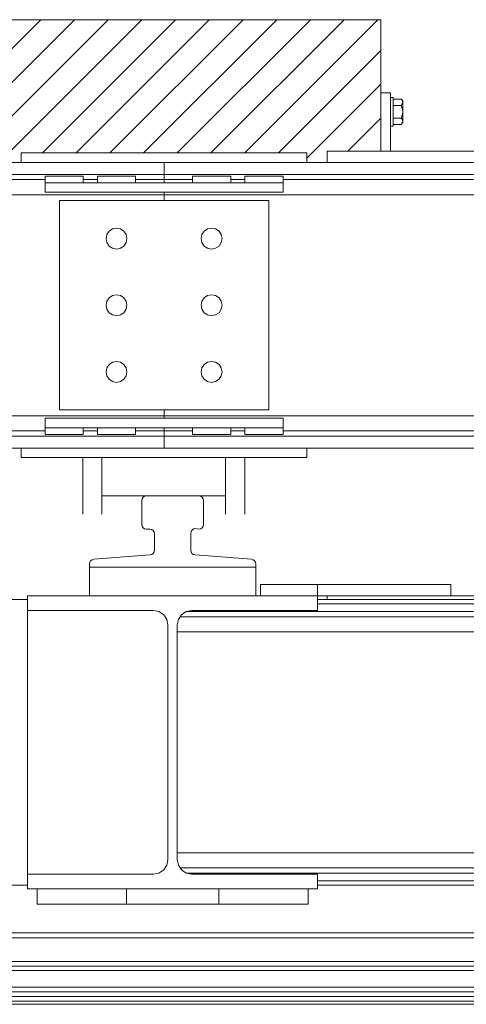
# Model space of a CAD drawing. Header units: millimetres. Extents: x 53056 to 116131, y -669674 to -625124.
# Tile 235 of 256: x 67437 to 67906, y -635887 to -634853. Entities that reach past the tile are written whole.
import ezdxf

# ---------------------------------------------------------------- set-up
doc = ezdxf.new("R2010")
doc.units = ezdxf.units.MM
doc.header["$MEASUREMENT"] = 0
doc.linetypes.add('DGN Style 1', pattern=[536.1990872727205, 0.8921781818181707, -535.3069090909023])
for name, color, linetype, lineweight in [('Main Cradle', 7, 'Continuous', 0), ('Main Cradle Rails', 7, 'Continuous', 0), ('Side Cradle Blocks', 7, 'Continuous', 0), ('Side Cradle Stbd', 7, 'Continuous', 0)]:
    doc.layers.add(name, color=color, linetype=linetype, lineweight=lineweight)

# ---------------------------------------------------------------- blocks, each defined once
blk = doc.blocks.new('*U55')
at = {"linetype": 'Continuous', "lineweight": 0}
h = blk.add_hatch(dxfattribs=at)
h.set_pattern_fill('HATCH', color=30, style=0, pattern_type=2)
h.set_pattern_definition([(45, (-16885.240672, 12453.646126), (-17.71895608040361, 17.71895608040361), [])])
h.paths.add_polyline_path([(-17176.46368873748, 12408.1757699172), (-17176.46368873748, 12396.1757699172), (-17155.24679420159, 12396.17580080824), (-17155.24679420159, 12406.1757699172), (-16855.24679420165, 12406.1757699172), (-16855.24679420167, 12396.1757699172), (-16834.02989966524, 12396.17580080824), (-16834.02989966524, 12408.1757699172), (-16777.46368873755, 12408.17580080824), (-16777.46368873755, 12469.45638980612), (-16777.46368873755, 12546.1757699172), (-17232.46368873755, 12546.1757699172), (-17232.46368873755, 12469.45638980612), (-17232.46368873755, 12408.1757699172)])
at = {"color": 30, "linetype": 'Continuous', "lineweight": 0, "flags": 128}
blk.add_lwpolyline([(-17176.46368873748, 12408.1757699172), (-17176.46368873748, 12396.1757699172), (-17155.24679420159, 12396.17580080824), (-17155.24679420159, 12406.1757699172), (-16855.24679420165, 12406.1757699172), (-16855.24679420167, 12396.1757699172), (-16834.02989966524, 12396.17580080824), (-16834.02989966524, 12408.1757699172), (-16777.46368873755, 12408.17580080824), (-16777.46368873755, 12469.45638980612), (-16777.46368873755, 12546.1757699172), (-17232.46368873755, 12546.1757699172), (-17232.46368873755, 12469.45638980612), (-17232.46368873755, 12408.1757699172), (-17176.46368873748, 12408.1757699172)], close=True, dxfattribs=at)
at = {"layer": 'Main Cradle', "color": 7, "linetype": 'Continuous', "lineweight": 0}
for p, q in [((-17083.75592507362, 11940.97755214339), (-17083.75592507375, 11970.97755214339)), ((-16908.75592507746, 11940.97755214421), (-16908.7559250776, 11970.97755214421)), ((-16903.85592507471, 11952.97755214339), (-16903.85592507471, 11940.97758303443)), ((-16843.85592507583, 11952.97755214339), (-16843.85592507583, 11940.97758324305)), ((-16703.85592507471, 11952.97755214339), (-16703.85592507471, 11940.97755214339)), ((-16703.85233599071, 11952.97755214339), (-16703.85233599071, 11940.97755214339)), ((-17248.65592507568, 11937.07755214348), (-17148.65592507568, 11937.07755214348)), ((-14698.65592507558, 11937.07755214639), (-16843.85592507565, 11937.07755214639)), ((-16833.85592507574, 11937.07758303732), (-16833.85592507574, 11940.97752125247)), ((-16703.85230509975, 11940.97755214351), (-14838.65951416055, 11940.97755214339)), ((-17148.65592507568, 11648.57755214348), (-17148.65592507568, 11925.57755214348)), ((-16587.94471279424, 11932.46017458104), (-16843.85592507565, 11932.46017458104)), ((-16990.13845345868, 11916.18964035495), (-16990.15840252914, 11916.14637921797)), ((-16986.81051455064, 11921.08587711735), (-16987.10716198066, 11920.74655833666)), ((-16986.6661227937, 11921.25103895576), (-16986.81051455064, 11921.08587711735)), ((-16503.28592507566, 11671.04692960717), (-16991.30589418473, 11671.04692960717)), ((-16987.54566530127, 11654.06481254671), (-16986.68024404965, 11653.20383362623)), ((-16986.68024404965, 11653.20383362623), (-16985.79152888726, 11652.31968036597)), ((-16986.67860378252, 11653.20263752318), (-16986.68024404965, 11653.20383362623)), ((-16982.07744595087, 11649.8380094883), (-16981.91469151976, 11649.75078222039)), ((-16981.91469151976, 11649.75078222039), (-16981.86198699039, 11649.72253554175)), ((-16981.91364208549, 11649.7505702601), (-16981.91469151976, 11649.75078222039)), ((-16981.59533711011, 11649.66949558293), (-16587.94471280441, 11649.66949558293)), ((-17248.65592507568, 11637.07755214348), (-17148.65592507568, 11637.07755214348)), ((-16843.85592507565, 11641.69492971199), (-16587.94471280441, 11641.69492971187)), ((-14698.65592507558, 11637.07755214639), (-16843.85592507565, 11637.07755214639)), ((-17138.65592507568, 11623.50167268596), (-17138.65592507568, 11633.17752125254)), ((-17044.85415746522, 11623.50167268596), (-17044.85415746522, 11633.17752125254)), ((-16947.65769268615, 11623.50167268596), (-16947.65769268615, 11633.17752125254)), ((-16853.85592507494, 11623.50167268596), (-16853.85592507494, 11633.17752125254)), ((-17138.65592507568, 11617.17755214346), (-17138.65592507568, 11623.50167288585)), ((-17044.85415746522, 11617.17755214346), (-17044.85415746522, 11623.50167288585)), ((-16947.65769268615, 11617.17755214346), (-16947.65769268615, 11623.50167288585)), ((-16853.85592507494, 11617.17755214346), (-16853.85592507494, 11623.50167288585))]:
    blk.add_line(p, q, dxfattribs=at)
at = {"layer": 'Main Cradle', "color": 7, "linetype": 'Continuous', "lineweight": 0, "flags": 128}
for points in [[(-16908.7559250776, 11970.97755214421), (-16908.7559250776, 11970.97755214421), (-16908.75592507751, 11974.35030680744), (-16909.10037043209, 11976.17398741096), (-16910.08624945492, 11977.74640468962), (-16911.57772956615, 11978.85091391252), (-16913.36931740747, 11979.33533785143), (-16972.64253274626, 11983.93219581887), (-16974.4341205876, 11984.41661975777), (-16975.92560069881, 11985.52112898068), (-16976.91147972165, 11987.09354625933), (-16977.25592507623, 11988.91722686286), (-16977.25592507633, 12006.61005514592), (-16976.88865151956, 12008.49097133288), (-16975.84078679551, 12010.09556320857), (-16974.26627210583, 12011.18810110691), (-16972.39641849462, 12011.60808091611), (-16970.50592507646, 12011.29380364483), (-16968.61543165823, 12010.97952637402), (-16966.74557804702, 12011.39950618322), (-16965.17106335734, 12012.49204408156), (-16964.12319863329, 12014.09663595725), (-16963.75592507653, 12015.97755214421), (-16963.7559250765, 12040.97755214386), (-16964.13652741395, 12042.89096930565), (-16965.22039117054, 12044.51308604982), (-16966.84250791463, 12045.59694980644), (-16968.7559250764, 12045.97755214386), (-17023.75592507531, 12045.97755214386), (-17025.66934223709, 12045.59694980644), (-17027.29145898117, 12044.51308604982), (-17028.37532273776, 12042.89096930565), (-17028.75592507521, 12040.97755214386), (-17028.75592507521, 12015.97755214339), (-17028.37532273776, 12014.0641349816), (-17027.29145898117, 12012.44201823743), (-17025.66934223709, 12011.35815448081), (-17023.7559250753, 12010.97755214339), (-17020.25592507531, 12010.97755214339), (-17018.34250791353, 12010.59694980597), (-17016.72039116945, 12009.51308604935), (-17015.63652741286, 12007.8909693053), (-17015.25592507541, 12005.97755214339), (-17015.25592507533, 11988.91722686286), (-17015.60037042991, 11987.09354625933), (-17016.58624945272, 11985.52112898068), (-17018.07772956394, 11984.41661975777), (-17019.86931740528, 11983.93219581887), (-17079.14253274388, 11979.33533785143), (-17080.93412058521, 11978.85091391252), (-17082.42560069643, 11977.74640468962), (-17083.41147971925, 11976.17398741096), (-17083.75592507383, 11974.35030680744), (-17083.75592507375, 11970.97755214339)], [(-16908.7559250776, 11970.97755214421), (-16908.7559250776, 11970.97755214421), (-17083.75592507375, 11970.97755214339)], [(-16903.85592507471, 11952.97755214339), (-16903.85592507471, 11952.97755214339), (-16843.85592507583, 11952.97755214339)], [(-16843.85592507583, 11952.97755214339), (-16703.85592507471, 11952.97755214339), (-16703.85233599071, 11952.97755214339), (-16703.85233599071, 11952.97755214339)], [(-16843.85592507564, 11633.17755214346), (-16843.85592507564, 11648.57755214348), (-16976.10592507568, 11648.57755214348), (-16981.92271324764, 11649.73458324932), (-16986.85394814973, 11653.02952906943), (-16990.14889396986, 11657.96076397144), (-16991.30592507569, 11663.77755214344), (-16991.30592507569, 11910.37755214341), (-16990.14889396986, 11916.19434031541), (-16986.85394814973, 11921.12557521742), (-16981.92271324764, 11924.42052103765), (-16976.10592507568, 11925.57755214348), (-16843.85592507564, 11925.57755214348), (-16843.85592507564, 11940.97755214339), (-17148.65592507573, 11940.97755214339), (-17148.65592507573, 11925.57755214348), (-17016.40592507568, 11925.57755214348), (-17010.58913690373, 11924.42052103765), (-17005.65790200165, 11921.12557521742), (-17002.3629561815, 11916.19434031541), (-17001.20592507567, 11910.37755214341), (-17001.20592507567, 11663.77755214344), (-17002.3629561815, 11657.96076397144), (-17005.65790200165, 11653.02952906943), (-17010.58913690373, 11649.73458324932), (-17016.40592507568, 11648.57755214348), (-17148.65592507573, 11648.57755214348), (-17148.65592507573, 11633.17755214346), (-16843.85592507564, 11633.17755214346)], [(-16843.85565800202, 11940.97755214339), (-16703.85592507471, 11940.97755214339), (-16703.85233599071, 11940.97755214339), (-16703.85233599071, 11940.97755214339)], [(-16990.10828903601, 11916.2550542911), (-16990.13845345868, 11916.18964035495), (-16990.13734546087, 11916.19130544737)], [(-15039.22592507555, 11919.05730642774), (-15527.24592507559, 11919.05730642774), (-16015.26592507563, 11919.05730642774), (-16503.28592507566, 11919.05730642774), (-16988.23588402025, 11919.05730642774)], [(-16981.84055247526, 11924.4368323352), (-16981.90816558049, 11924.39429550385), (-16982.82754825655, 11923.81589246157)], [(-14954.56713735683, 11924.48560870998), (-15362.91153121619, 11924.48560870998), (-15771.25592507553, 11924.48560870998), (-16179.6003189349, 11924.48560870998), (-16587.94471279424, 11924.48560870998), (-16981.59533708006, 11924.48560870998)], [(-15039.22592507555, 11903.10817468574), (-15527.24592507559, 11903.10817468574), (-16015.26592507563, 11903.10817468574), (-16503.28592507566, 11903.10817468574), (-16991.30589418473, 11903.10817468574)], [(-16990.15344095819, 11657.98378156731), (-16990.14591349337, 11657.96182460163), (-16990.14206529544, 11657.95059974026)], [(-15039.22592507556, 11655.09779786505), (-15527.24592507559, 11655.09779786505), (-16015.26592507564, 11655.09779786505), (-16503.28592507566, 11655.09779786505), (-16988.23588402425, 11655.09779786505)], [(-16853.85592507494, 11617.17755214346), (-16947.65769268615, 11617.17755214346), (-16955.51366260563, 11617.17755214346), (-16969.21216461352, 11617.17755214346), (-16986.78880270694, 11617.17755214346), (-17005.72304744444, 11617.17755214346), (-17023.29968553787, 11617.17755214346), (-17036.99818754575, 11617.17755214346), (-17044.85415746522, 11617.17755214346), (-17138.65592507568, 11617.17755214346), (-17138.65592507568, 11617.17755214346)]]:
    blk.add_lwpolyline(points, dxfattribs=at)
at = {"layer": 'Main Cradle Rails', "color": 7, "linetype": 'Continuous', "lineweight": 0}
for p, q in [((-17388.61963266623, 11586.87933437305), (-16603.89217004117, 11586.87933437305)), ((-17401.52611990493, 11581.87933437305), (-16590.98568173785, 11581.87933437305)), ((-17845.06221428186, 11556.8793343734), (-10346.23674911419, 11556.8793343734)), ((-10346.23674911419, 11551.88130860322), (-17845.06221428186, 11551.88130860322)), ((-17845.06221428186, 11547.51183737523), (-10346.23674911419, 11547.51183737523)), ((-17845.06221428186, 11529.81900909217), (-10346.23674911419, 11529.81900909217)), ((-17845.06221428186, 11524.83397804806), (-10346.23674911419, 11524.83397804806)), ((-17845.06221428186, 11520.23712008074), (-10346.23674911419, 11520.23712008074)), ((-17845.06221428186, 11515.25208903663), (-10346.23674911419, 11515.25208903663)), ((-17845.06221428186, 11511.8793343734), (-10346.23674911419, 11511.8793343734))]:
    blk.add_line(p, q, dxfattribs=at)
at = {"layer": 'Side Cradle Blocks', "color": 7, "linetype": 'Continuous', "lineweight": 0}
for p, q in [((-16777.46368873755, 12546.1757699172), (-17232.46368873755, 12546.1757699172)), ((-16777.46368873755, 12408.17580080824), (-16777.46368873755, 12546.1757699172)), ((-16777.46368873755, 12469.45638980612), (-16767.46368873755, 12469.45638980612)), ((-16767.46368873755, 12408.17580080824), (-16767.46368873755, 12469.45638980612)), ((-16756.25559896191, 12462.83138980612), (-16764.46365784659, 12462.83138980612)), ((-16756.25559896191, 12456.14388980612), (-16764.46365784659, 12456.14388980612)), ((-16756.24733702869, 12462.82102717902), (-16756.25559896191, 12462.83138980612)), ((-16756.25559896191, 12462.83138980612), (-16755.21381402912, 12461.58544304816)), ((-16755.27221453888, 12457.37731130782), (-16756.25559896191, 12456.14388980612)), ((-16755.24683235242, 12453.78718182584), (-16756.25559896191, 12456.14388980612)), ((-16754.46368878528, 12459.48742684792), (-16754.46399764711, 12458.10993105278)), ((-16754.46368873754, 12459.48763980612), (-16754.46368873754, 12456.92042395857)), ((-16756.25559896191, 12442.76888980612), (-16764.46365784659, 12442.76888980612)), ((-16755.4835026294, 12444.4899814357), (-16756.25559896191, 12442.76888980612)), ((-16756.25559896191, 12442.76888980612), (-16755.21381402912, 12441.52294305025)), ((-16754.46598971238, 12449.2255000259), (-16754.46368873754, 12445.51754498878)), ((-16754.46598971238, 12449.2255000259), (-16754.46580170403, 12448.42473095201)), ((-16754.46368873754, 12445.51773410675), (-16754.46368873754, 12449.45635264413)), ((-16756.25559896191, 12436.08138980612), (-16764.46365784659, 12436.08138980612)), ((-16755.27221453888, 12437.31481130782), (-16756.25559896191, 12436.08138980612)), ((-16756.25474883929, 12436.08240652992), (-16755.21381402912, 12437.32733656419)), ((-16755.14527721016, 12441.44097485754), (-16755.21381402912, 12441.52294305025)), ((-16754.46383610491, 12438.05336817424), (-16755.21381402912, 12437.32733656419)), ((-16754.46399764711, 12440.7408539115), (-16754.46368893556, 12439.42598317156)), ((-16754.46368873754, 12441.99026646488), (-16754.46368873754, 12439.42597780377))]:
    blk.add_line(p, q, dxfattribs=at)
at = {"layer": 'Side Cradle Blocks', "color": 7, "linetype": 'Continuous', "lineweight": 0, "flags": 128}
for points in [[(-16767.46365784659, 12464.45638980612), (-16764.46368873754, 12464.45638980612), (-16764.46368873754, 12464.45638980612)], [(-16764.46368873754, 12464.45638949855), (-16764.46368873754, 12463.31458279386), (-16764.46368873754, 12460.06299152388), (-16764.46368873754, 12455.19664129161), (-16764.46368873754, 12449.45638980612), (-16764.46368873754, 12443.71613832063), (-16764.46368873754, 12438.84978808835), (-16764.46368873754, 12435.59819681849), (-16764.46368873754, 12434.45638980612), (-16767.46365784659, 12434.45638980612)], [(-16755.27221453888, 12457.37731130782), (-16754.97052424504, 12457.75570991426), (-16754.68226509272, 12458.35722453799), (-16754.46368873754, 12459.48763980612), (-16754.49531851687, 12459.91593339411), (-16754.58844969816, 12460.33996018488), (-16755.14527721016, 12461.50347485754), (-16755.21381402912, 12461.58544304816)], [(-16755.24683235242, 12453.78718182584), (-16755.21062041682, 12453.6496193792), (-16754.63844193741, 12451.47601914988), (-16754.46368873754, 12449.45638980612)], [(-16754.46368873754, 12459.48763980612), (-16754.46368873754, 12460.85926877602), (-16755.21381402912, 12461.58544304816)], [(-16754.46598260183, 12449.25721239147), (-16754.46598971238, 12449.2255000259), (-16754.46368873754, 12449.45638980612), (-16754.46368873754, 12453.39523462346), (-16754.46368873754, 12456.92042395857)], [(-16755.4835026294, 12444.4899814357), (-16755.25488028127, 12445.24596644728), (-16754.71454517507, 12447.03269134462), (-16754.46598971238, 12449.2255000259)], [(-16754.46368873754, 12445.51754498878), (-16754.46368873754, 12441.99235565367), (-16754.4715720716, 12439.63885040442), (-16754.47136583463, 12439.79264372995)], [(-16754.46399764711, 12445.28718750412), (-16754.46368873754, 12445.51754498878), (-16754.46368873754, 12445.51754498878)], [(-16755.14527721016, 12441.44097485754), (-16754.58844969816, 12440.27746018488), (-16754.49531851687, 12439.85343339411), (-16754.4715720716, 12439.63885040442), (-16754.46368873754, 12439.42513980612), (-16754.68226509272, 12438.29472453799), (-16754.97052424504, 12437.69320991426), (-16755.27221453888, 12437.31481130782)], [(-16754.46368873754, 12439.42513980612), (-16754.46368873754, 12439.42513980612), (-16754.46368873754, 12438.05351083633), (-16755.27221453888, 12437.31481130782), (-16755.27212290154, 12437.31489503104)]]:
    blk.add_lwpolyline(points, dxfattribs=at)
at = {"layer": 'Side Cradle Stbd', "color": 7, "linetype": 'Continuous', "lineweight": 0}
for p, q in [((-17155.24679420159, 12396.17580080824), (-17155.24679420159, 12406.1757699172)), ((-17155.24679420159, 12406.1757699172), (-16855.24679420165, 12406.1757699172)), ((-16855.24679420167, 12396.17580080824), (-16855.24679420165, 12406.1757699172)), ((-16834.02989966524, 12396.17580080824), (-16834.02989966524, 12408.1757699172)), ((-17845.06221428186, 12396.1757699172), (-17005.24679420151, 12396.1757699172)), ((-17005.24679420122, 12396.1757699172), (-14555.52989966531, 12396.1757699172)), ((-17845.06221428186, 12383.5838264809), (-17005.24679420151, 12383.58382648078)), ((-17130.24679420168, 12381.93001227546), (-17130.24679420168, 12374.9300431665)), ((-17090.24679420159, 12381.93001227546), (-17130.24679420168, 12381.93001227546)), ((-17090.24679420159, 12374.9300431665), (-17090.24679420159, 12381.93001227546)), ((-17075.24679420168, 12381.93001227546), (-17075.24679420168, 12374.9300431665)), ((-17035.24679420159, 12381.93001227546), (-17075.24679420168, 12381.93001227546)), ((-17035.24679420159, 12374.9300431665), (-17035.24679420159, 12381.93001227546)), ((-17005.24679420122, 12383.58382648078), (-14555.52989966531, 12383.5838264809)), ((-16975.24679420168, 12374.93004316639), (-16975.24679420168, 12381.93001227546)), ((-16975.24679420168, 12381.93001227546), (-16935.24679420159, 12381.93001227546)), ((-16935.24679420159, 12381.93001227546), (-16935.24679420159, 12374.93004316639)), ((-16920.24679420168, 12374.93004316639), (-16920.24679420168, 12381.93001227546)), ((-16920.24679420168, 12381.93001227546), (-16880.24679420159, 12381.93001227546)), ((-16880.24679420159, 12381.93001227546), (-16880.24679420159, 12374.93004319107)), ((-17845.06221428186, 12378.15552419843), (-17130.24682509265, 12378.15552419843)), ((-17130.24679420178, 12374.93001227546), (-17130.24679420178, 12364.93001227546)), ((-17130.24679420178, 12374.93001227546), (-16880.24679420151, 12374.93001227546)), ((-17090.24676331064, 12378.15552419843), (-17075.24682509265, 12378.15552419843)), ((-17035.24676331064, 12378.15552419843), (-17005.24679420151, 12378.15552419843)), ((-17005.24679420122, 12378.15552419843), (-16975.24682509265, 12378.15552419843)), ((-16935.24676331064, 12378.15552419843), (-16920.24682509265, 12378.15552419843)), ((-16880.24679420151, 12364.93001227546), (-16880.24679420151, 12374.93001227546)), ((-16880.24676331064, 12378.15552419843), (-14680.52993055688, 12378.15552419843)), ((-17845.06221428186, 12362.20639245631), (-17005.24679420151, 12362.20639245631)), ((-16880.24679420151, 12364.93001227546), (-17130.24679420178, 12364.93001227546)), ((-17005.24679420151, 12362.20639245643), (-17005.24679420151, 12364.92998138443)), ((-17005.24679420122, 12362.20639245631), (-14555.52989966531, 12362.20639245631)), ((-17115.24679420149, 12281.1757699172), (-17115.24679420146, 12356.1757699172)), ((-17055.24679420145, 12356.1757699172), (-17115.24679420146, 12356.1757699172)), ((-17055.24679420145, 12356.1757699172), (-17005.24679420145, 12356.1757699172)), ((-16955.24679420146, 12327.1757699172), (-16951.03727644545, 12326.33844477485)), ((-17051.03727644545, 12306.01309505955), (-17047.46861960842, 12308.39759532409)), ((-17055.24679420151, 12235.1757699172), (-17051.0372764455, 12236.01309505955)), ((-16951.03727644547, 12236.01309505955), (-16947.46861960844, 12238.39759532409)), ((-17047.46861960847, 12168.39759532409), (-17045.0841193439, 12171.96625216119)), ((-16965.40946905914, 12171.96625216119), (-16963.02496879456, 12168.39759532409)), ((-16895.2467942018, 12150.6757699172), (-16895.2467942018, 12136.1757699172)), ((-16895.2467942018, 12136.1757699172), (-16919.74679420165, 12136.1757699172)), ((-17845.06221428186, 12130.14514737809), (-17005.24679420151, 12130.14514737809)), ((-17130.24679420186, 12127.42152755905), (-17130.24679420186, 12117.42152755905)), ((-17130.24679420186, 12127.42152755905), (-16880.24679420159, 12127.42152755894)), ((-17005.24679420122, 12130.14514737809), (-14555.52989966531, 12130.14514737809)), ((-16880.24679420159, 12117.42152755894), (-16880.24679420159, 12127.42152755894)), ((-17845.06221428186, 12114.19601563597), (-17130.24682509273, 12114.19601563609)), ((-16880.24679420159, 12117.42152755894), (-17130.24679420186, 12117.42152755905)), ((-17130.24679420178, 12110.42152755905), (-17130.24679420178, 12117.42149664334)), ((-17090.24679420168, 12117.42149666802), (-17090.24679420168, 12110.42152755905)), ((-17090.24676331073, 12114.19601563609), (-17075.24682509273, 12114.19601563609)), ((-17075.24679420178, 12110.42152755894), (-17075.24679420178, 12117.42149666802)), ((-17035.24679420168, 12117.42149666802), (-17035.24679420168, 12110.42152755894)), ((-17035.24676331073, 12114.19601563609), (-17005.24679420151, 12114.19601563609)), ((-17005.24679420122, 12114.19601563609), (-16975.24682509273, 12114.19601563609)), ((-16975.24679420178, 12117.42149666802), (-16975.24679420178, 12110.42152755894)), ((-16935.24679420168, 12110.42152755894), (-16935.24679420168, 12117.42149666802)), ((-16935.24676331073, 12114.19601563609), (-16920.24682509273, 12114.19601563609)), ((-16920.24679420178, 12117.42149666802), (-16920.24679420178, 12110.42152755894)), ((-16880.24679420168, 12110.42152755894), (-16880.24679420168, 12117.42149666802)), ((-16880.24676331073, 12114.19601563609), (-14680.52993055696, 12114.19601563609)), ((-17845.06221428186, 12108.76771335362), (-17005.24679420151, 12108.76771335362)), ((-17090.24679420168, 12110.42152755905), (-17130.24679420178, 12110.42152755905)), ((-17035.24679420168, 12110.42152755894), (-17075.24679420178, 12110.42152755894)), ((-17005.24679420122, 12108.76771335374), (-14555.52989966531, 12108.76771335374)), ((-16975.24679420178, 12110.42152755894), (-16935.24679420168, 12110.42152755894)), ((-16920.24679420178, 12110.42152755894), (-16880.24679420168, 12110.42152755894)), ((-17845.06221428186, 12096.1757699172), (-17005.24679420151, 12096.1757699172)), ((-17155.24679420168, 12096.17573902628), (-17155.24679420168, 12086.1757699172)), ((-17005.24679420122, 12096.1757699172), (-14555.52989966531, 12096.1757699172)), ((-16855.24679420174, 12096.17573902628), (-16855.24679420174, 12086.1757699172)), ((-17155.24679420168, 12086.1757699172), (-16855.24679420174, 12086.1757699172)), ((-17090.52992134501, 12050.91820833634), (-17090.52992159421, 12086.17573902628)), ((-17090.52992326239, 12086.17573902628), (-17090.52992253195, 12050.91828153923)), ((-17070.52992273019, 12085.79708984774), (-17070.52992273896, 12086.17573902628)), ((-16940.52989693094, 12050.91820833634), (-16940.52989718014, 12086.17573902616)), ((-16920.52989884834, 12086.17573902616), (-16920.52989811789, 12050.91823950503)), ((-17090.52992139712, 12026.8628268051), (-17090.52992134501, 12050.91820833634)), ((-17090.52992253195, 12050.91817744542), (-17090.52992181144, 12026.86287462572)), ((-17070.529922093, 12050.91815939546), (-17070.52992186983, 12045.97755124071)), ((-17070.52992186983, 12045.97755124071), (-17070.52992178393, 12050.91815976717)), ((-16940.52989698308, 12026.8628268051), (-16940.52989693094, 12050.91820833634)), ((-16920.52989811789, 12050.91815886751), (-16920.52989739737, 12026.86282615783)), ((-17070.52992238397, 12045.97752016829), (-17070.52992181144, 12026.86282615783)), ((-17023.75608469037, 12045.97755189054), (-17070.52989046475, 12045.97755124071)), ((-16940.5299278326, 12045.97755304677), (-16968.75576930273, 12045.97755265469)), ((-16940.5298979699, 12045.97752215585), (-16940.52989739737, 12026.86287462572))]:
    blk.add_line(p, q, dxfattribs=at)
at = {"layer": 'Side Cradle Stbd', "color": 7, "linetype": 'Continuous', "lineweight": 0, "flags": 128}
for points in [[(-16534.02989966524, 12408.1757699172), (-16834.02989966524, 12408.1757699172), (-16834.02989966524, 12408.1757699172)], [(-17005.24679420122, 12374.9300431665), (-17005.24679420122, 12376.59596086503), (-17005.24679420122, 12378.15552419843), (-17005.24679420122, 12383.58382648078), (-17005.24679420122, 12384.36360814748), (-17005.24679420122, 12386.13157597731), (-17005.24679420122, 12388.64490387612), (-17005.24679420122, 12391.55839235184), (-17005.24679420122, 12396.1757699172), (-17005.24679420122, 12396.1757699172)], [(-17005.24679420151, 12386.13157597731), (-17005.24679420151, 12386.13157597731), (-17005.24679420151, 12388.64490387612), (-17005.24679420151, 12391.55839235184), (-17005.24679420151, 12391.55839235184)], [(-17005.24679420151, 12374.9300431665), (-17005.24679420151, 12376.59596086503), (-17005.24679420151, 12378.15552419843), (-17005.24679420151, 12383.58382648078), (-17005.24679420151, 12384.36360814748), (-17005.24679420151, 12386.13157597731)], [(-17005.24679420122, 12356.17581416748), (-17005.24679420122, 12362.20639245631), (-17005.24679420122, 12364.92998138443)], [(-16895.2467942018, 12150.6757699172), (-16895.24679420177, 12211.1757699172), (-16895.24679420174, 12281.1757699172), (-16895.24679420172, 12356.1757699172), (-16919.74679420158, 12356.1757699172), (-17005.24679420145, 12356.1757699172)], [(-17051.03727644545, 12306.01309505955), (-17055.24679420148, 12305.1757699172), (-17059.45631195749, 12306.01309505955), (-17063.02496879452, 12308.39759532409), (-17065.4094690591, 12311.96625216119), (-17066.24679420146, 12316.1757699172), (-17065.4094690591, 12320.38528767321), (-17063.02496879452, 12323.95394451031), (-17059.45631195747, 12326.33844477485), (-17055.24679420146, 12327.1757699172), (-17051.03727644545, 12326.33844477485), (-17047.46861960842, 12323.95394451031), (-17045.08411934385, 12320.38528767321), (-17044.24679420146, 12316.1757699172), (-17045.08411934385, 12311.96625216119), (-17047.46861960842, 12308.39759532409)], [(-16955.24679420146, 12327.1757699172), (-16959.45631195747, 12326.33844477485), (-16963.02496879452, 12323.95394451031), (-16965.4094690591, 12320.38528767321), (-16966.24679420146, 12316.1757699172), (-16965.4094690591, 12311.96625216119), (-16963.02496879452, 12308.39759532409), (-16959.45631195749, 12306.01309505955), (-16955.24679420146, 12305.1757699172), (-16951.03727644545, 12306.01309505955), (-16947.46861960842, 12308.39759532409), (-16945.08411934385, 12311.96625216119), (-16944.24679420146, 12316.1757699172), (-16945.08411934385, 12320.38528767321), (-16947.46861960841, 12323.9539445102), (-16951.03727644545, 12326.33844477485)], [(-17115.24679420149, 12281.1757699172), (-17115.24679420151, 12211.1757699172), (-17115.24679420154, 12150.6757699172), (-17115.24679420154, 12136.1757699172), (-17055.24679420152, 12136.1757699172), (-17005.24679420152, 12136.1757699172), (-16919.74679420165, 12136.1757699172)], [(-17055.24679420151, 12235.1757699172), (-17059.45631195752, 12236.01309505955), (-17063.02496879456, 12238.39759532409), (-17065.40946905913, 12241.96625216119), (-17066.24679420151, 12246.1757699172), (-17065.40946905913, 12250.38528767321), (-17063.02496879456, 12253.95394451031), (-17059.45631195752, 12256.33844477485), (-17055.24679420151, 12257.1757699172), (-17051.0372764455, 12256.33844477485), (-17047.46861960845, 12253.95394451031), (-17045.08411934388, 12250.38528767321), (-17044.24679420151, 12246.1757699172), (-17045.08411934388, 12241.96625216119), (-17047.46861960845, 12238.39759532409), (-17051.0372764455, 12236.01309505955)], [(-16951.03727644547, 12236.01309505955), (-16955.24679420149, 12235.1757699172), (-16959.4563119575, 12236.01309505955), (-16963.02496879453, 12238.39759532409), (-16965.4094690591, 12241.96625216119), (-16966.24679420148, 12246.1757699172), (-16965.4094690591, 12250.38528767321), (-16963.02496879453, 12253.95394451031), (-16959.4563119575, 12256.33844477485), (-16955.24679420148, 12257.1757699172), (-16951.03727644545, 12256.33844477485), (-16947.46861960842, 12253.9539445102), (-16945.08411934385, 12250.38528767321), (-16944.24679420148, 12246.1757699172), (-16945.08411934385, 12241.96625216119), (-16947.46861960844, 12238.39759532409)], [(-17047.46861960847, 12168.39759532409), (-17051.0372764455, 12166.01309505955), (-17055.24679420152, 12165.1757699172), (-17059.45631195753, 12166.01309505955), (-17063.02496879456, 12168.39759532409), (-17065.40946905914, 12171.96625216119), (-17066.24679420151, 12176.1757699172), (-17065.40946905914, 12180.38528767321), (-17063.02496879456, 12183.95394451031), (-17059.45631195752, 12186.33844477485), (-17055.24679420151, 12187.1757699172), (-17051.0372764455, 12186.33844477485), (-17047.46861960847, 12183.95394451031), (-17045.08411934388, 12180.38528767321), (-17044.24679420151, 12176.1757699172), (-17045.0841193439, 12171.96625216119)], [(-16965.40946905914, 12171.96625216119), (-16966.24679420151, 12176.1757699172), (-16965.40946905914, 12180.38528767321), (-16963.02496879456, 12183.95394451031), (-16959.45631195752, 12186.33844477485), (-16955.24679420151, 12187.1757699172), (-16951.0372764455, 12186.33844477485), (-16947.46861960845, 12183.9539445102), (-16945.08411934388, 12180.38528767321), (-16944.24679420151, 12176.1757699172), (-16945.0841193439, 12171.96625216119), (-16947.46861960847, 12168.39759532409), (-16951.0372764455, 12166.01309505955), (-16955.24679420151, 12165.1757699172), (-16959.45631195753, 12166.01309505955), (-16963.02496879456, 12168.39759532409)], [(-17005.24679420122, 12127.42155844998), (-17005.24679420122, 12130.14514737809), (-17005.24679420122, 12136.17573858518)], [(-17005.24679420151, 12127.42155844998), (-17005.24679420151, 12130.14514737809), (-17005.24679420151, 12130.14514737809)], [(-17005.24679420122, 12100.79314748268), (-17005.24679420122, 12103.7066359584), (-17005.24679420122, 12106.21996385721), (-17005.24679420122, 12107.98793168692), (-17005.24679420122, 12108.76771335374), (-17005.24679420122, 12114.19601563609), (-17005.24679420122, 12115.75557896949), (-17005.24679420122, 12117.42149666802)], [(-17005.24679420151, 12106.21996385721), (-17005.24679420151, 12107.98793168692), (-17005.24679420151, 12108.76771335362), (-17005.24679420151, 12114.19601563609), (-17005.24679420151, 12115.75557896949), (-17005.24679420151, 12117.42149666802)], [(-17005.24679420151, 12103.7066359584), (-17005.24679420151, 12106.21996385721), (-17005.24679420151, 12106.21996385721)], [(-17005.24679420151, 12100.79314748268), (-17005.24679420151, 12103.7066359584), (-17005.24679420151, 12103.7066359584)], [(-17005.24679420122, 12096.1757699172), (-17005.24679420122, 12096.1757699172), (-17005.24679420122, 12100.79314748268)], [(-17070.52992159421, 12086.17573902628), (-17070.52992134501, 12050.91820861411), (-17070.52992139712, 12026.86282708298), (-17070.52992181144, 12026.86282615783), (-17070.53023030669, 12026.86282615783)], [(-17070.52992228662, 12075.97755022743), (-17070.52992243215, 12079.19935845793), (-17070.5299225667, 12082.17804214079), (-17070.52992273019, 12085.79708984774)], [(-17070.52992211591, 12085.79709121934), (-17070.52992217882, 12082.17804644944), (-17070.52992223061, 12079.19936216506), (-17070.52992228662, 12075.97755022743)], [(-17070.52992305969, 12085.7970589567), (-17070.52992279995, 12074.6039701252), (-17070.52992270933, 12070.69848020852), (-17070.52992241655, 12058.08073817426)], [(-16920.52989718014, 12086.17573902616), (-16920.52989693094, 12050.91820861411), (-16920.52989698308, 12026.86282708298), (-16920.52989739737, 12026.86282615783), (-16920.53020589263, 12026.86282615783)], [(-17070.52992178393, 12050.91823950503), (-17070.529921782, 12051.02993497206), (-17070.52992175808, 12052.40538300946), (-17070.52992165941, 12058.08070641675), (-17070.52992165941, 12058.08070641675)], [(-17070.52992241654, 12058.08067552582), (-17070.52992216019, 12052.40538307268), (-17070.52992209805, 12051.02993517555), (-17070.529922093, 12050.91823950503)]]:
    blk.add_lwpolyline(points, dxfattribs=at)

msp = doc.modelspace()

# ---------------------------------------------------------------- block references
at = {"color": 7, "linetype": 'DGN Style 1', "lineweight": 0}
msp.add_blockref('*U55', (84593.95000000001, -647399.3500000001), dxfattribs=at)

doc.saveas('drawing.dxf')
